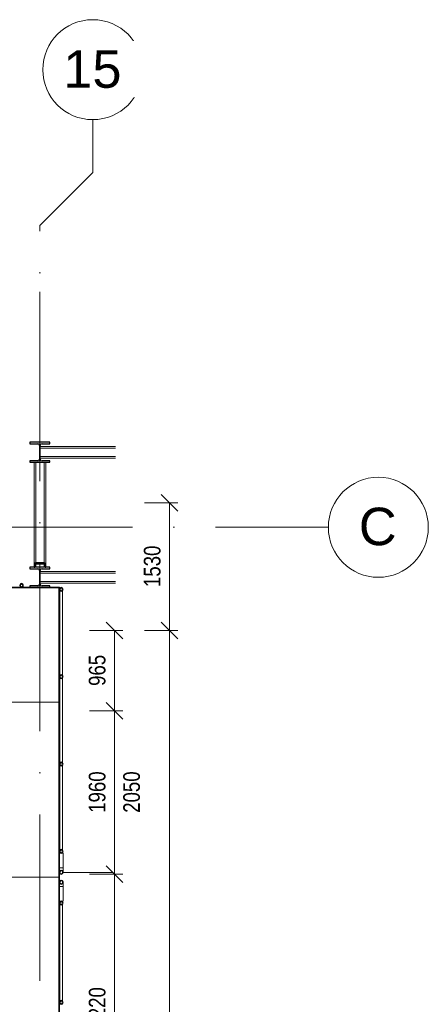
# Model space of a CAD drawing. Header units: millimetres. Extents: x 157133 to 260102, y -21587 to 34582.
# Tile 38 of 65: x 174463 to 179368, y 22764 to 34582. Entities that reach past the tile are written whole.
import ezdxf

# ---------------------------------------------------------------- set-up
doc = ezdxf.new("R2010")
doc.units = ezdxf.units.MM
for name, pattern in [('IMPORT-B_CARA_14', [1120, 600, -260, 0, -260]), ('IMPORT-HP_01_CER_B', [800, 500, -100, 100, -100]), ('Osa', [2000, 1000, -500, 0, -500]), ('Čerchovaná 20mm', [3000, 2000, -500, 0, -500])]:
    doc.linetypes.add(name, pattern=pattern)
for name, color, linetype, lineweight in [('CA_IMPORTY18', 8, 'Continuous', 9), ('CA_KOTY', 3, 'Continuous', 9), ('CA_KOTY-100', 3, 'Continuous', 9), ('CA_OSY', 5, 'Osa', 9), ('CA_REZY', 1, 'Continuous', 25), ('CA_TEXT35', 62, 'Continuous', 9)]:
    doc.layers.add(name, color=color, linetype=linetype, lineweight=lineweight)
doc.styles.add('Arial_2', font='arial.ttf', dxfattribs={"height": 450})
doc.styles.add('Arial_4', font='arial.ttf', dxfattribs={"width": 0.8, "height": 200})
doc.dimstyles.new('HP_Přímá_-_2_mm_Ariel_1-100_1', dxfattribs={"dimscale": 304.8, "dimtxt": 204.05188, "dimasz": 0.656168, "dimexe": 0.328084, "dimexo": 0.0625, "dimgap": 0.164042, "dimtad": 1, "dimdec": 0, "dimzin": 0, "dimdsep": 46, "dimtxsty": 'Arial_4', "dimblk1": 'OBLIQUE', "dimblk2": 'OBLIQUE', "dimsah": 1, "dimcen": 0.09, "dimazin": 0, "dimtfac": 1, "dimtdec": 4, "dimtix": 1, "dimtmove": 0, "dimatfit": 3, "dimfxl": 0.984252, "dimfxlon": 1, "dimtvp": 1, "dimtolj": 1, "dimtzin": 0, "dimarcsym": 2})

# ---------------------------------------------------------------- blocks, each defined once
blk = doc.blocks.new('ocelová kce final - 11542_003_OK-HALA_TaO-2_ET_AciS_2025-05-29_upr_dwg-2597525-PŮDORYS _8_000 _ vestavek V7')
at = {"layer": 'CA_IMPORTY18', "color": 57, "linetype": 'IMPORT-HP_01_CER_B'}
for p, q in [((174705, 29270), (174705, 31318)), ((173970, 28490), (174635, 28490)), ((174775, 28490), (175611, 28490)), ((174705, 27770), (174705, 28010))]:
    blk.add_line(p, q, dxfattribs=at)
at = {"layer": 'CA_IMPORTY18', "color": 57}
for p, q in [((175611, 29460), (174710, 29460)), ((174710, 29460), (174710, 29440)), ((174710, 29460), (175611, 29460)), ((174710, 29340), (174710, 29440)), ((174710, 29440), (175611, 29440)), ((174710, 29340), (174710, 29320)), ((174710, 29340), (175611, 29340)), ((174710, 29320), (175611, 29320)), ((174710, 29320), (175611, 29320)), ((174635, 29270), (174635, 28040)), ((174635, 29270), (174635, 28040)), ((174655, 29270), (174755, 29270)), ((174655, 29270), (174655, 28062)), ((174755, 29270), (174755, 28062)), ((174775, 28040), (174775, 29270)), ((174775, 28040), (174775, 29270)), ((174635, 28040), (174635, 28010)), ((174635, 28040), (174635, 28010)), ((174635, 28040), (174635, 28010)), ((174643, 28010), (174635, 28010)), ((174643, 28010), (174643, 28058)), ((174643, 28058), (174643, 28040)), ((174655, 28062), (174655, 28053)), ((174655, 28062), (174655, 28010)), ((174655, 28010), (174755, 28010)), ((174755, 28062), (174755, 28053)), ((174755, 28062), (174755, 28010)), ((174767, 28058), (174767, 28040)), ((174767, 28058), (174767, 28010)), ((174775, 28010), (174767, 28010)), ((174775, 28010), (174775, 28040)), ((174775, 28040), (174775, 28010)), ((174775, 28040), (174775, 28010)), ((175611, 27960), (174710, 27960)), ((174710, 27940), (174710, 27960)), ((175611, 27960), (174710, 27960)), ((174710, 27940), (174710, 27840)), ((175611, 27940), (174710, 27940)), ((174710, 27840), (175611, 27840)), ((174710, 27820), (174710, 27840)), ((174710, 27820), (175611, 27820)), ((175611, 27820), (174710, 27820)), ((173945, 27770), (174940, 27770)), ((173945, 27764), (174940, 27764)), ((174940, 27764), (174934, 27764)), ((174934, 27764), (174934, 24295)), ((174940, 27764), (174940, 27770)), ((174940, 27764), (174940, 24295)), ((174946, 27723), (174946, 26719)), ((174978, 27723), (174946, 27723)), ((174978, 26719), (174978, 27723)), ((174978, 26719), (174946, 26719)), ((174946, 26674), (174946, 25671)), ((174978, 26674), (174946, 26674)), ((174978, 25671), (174978, 26674)), ((173940, 26390), (174933, 26390)), ((174933, 26390), (173940, 26390)), ((174978, 25671), (174946, 25671)), ((174946, 25626), (174946, 24622)), ((174978, 25626), (174946, 25626)), ((174978, 24622), (174978, 25626)), ((174978, 24622), (174946, 24622)), ((174940, 24578), (174940, 24401)), ((174940, 24578), (174962, 24578)), ((174962, 24578), (174984, 24578)), ((174984, 24401), (174984, 24578)), ((174940, 24401), (174940, 24401)), ((174941, 24401), (174948, 24401)), ((174950, 24401), (174962, 24401)), ((174962, 24401), (174974, 24401)), ((174973, 24401), (174975, 24401)), ((174975, 24401), (174983, 24401)), ((174984, 24401), (174984, 24401)), ((173940, 24290), (174940, 24290)), ((174940, 24290), (173940, 24290)), ((174934, 24295), (174940, 24295)), ((174940, 24285), (174934, 24285)), ((174934, 24285), (174934, 20095)), ((174940, 24295), (174940, 24290)), ((174940, 24290), (174940, 24285)), ((174940, 24285), (174940, 20095)), ((174940, 24179), (174940, 24002)), ((174940, 24179), (174940, 24179)), ((174948, 24179), (174941, 24179)), ((174948, 24179), (174949, 24179)), ((174962, 24179), (174950, 24179)), ((174975, 24179), (174962, 24179)), ((174983, 24179), (174975, 24179)), ((174984, 24179), (174984, 24179)), ((174984, 24002), (174984, 24179)), ((174962, 24002), (174940, 24002)), ((174984, 24002), (174962, 24002)), ((174946, 23958), (174946, 22809)), ((174978, 23958), (174946, 23958)), ((174978, 22809), (174978, 23958)), ((174978, 22809), (174946, 22809))]:
    blk.add_line(p, q, dxfattribs=at)
at = {"layer": 'CA_IMPORTY18', "color": 57, "linetype": 'IMPORT-B_CARA_14'}
for p, q in [((174944, 24345), (174945, 24345)), ((174980, 24345), (174981, 24345)), ((174984, 24345), (175611, 24345))]:
    blk.add_line(p, q, dxfattribs=at)
at = {"layer": 'CA_IMPORTY18', "color": 57, "flags": 128}
for points in [[(174635, 29270), (174638, 29270), (174645, 29270), (174655, 29270)], [(174755, 29270), (174765, 29270), (174772, 29270), (174775, 29270)], [(174643, 28010), (174638, 28010), (174635, 28010)], [(174643, 28010), (174645, 28010), (174649, 28010), (174655, 28010)], [(174755, 28010), (174761, 28010), (174765, 28010), (174767, 28010)], [(174775, 28010), (174772, 28010), (174767, 28010)], [(174940, 24350), (174940, 24350), (174940, 24350), (174940, 24350), (174940, 24351), (174940, 24351), (174940, 24351), (174940, 24352), (174940, 24353), (174940, 24353), (174940, 24354), (174940, 24355), (174940, 24356), (174940, 24357), (174940, 24358), (174940, 24359), (174940, 24360), (174940, 24361), (174940, 24363), (174940, 24364), (174940, 24365), (174940, 24367), (174940, 24369), (174940, 24370), (174940, 24372), (174940, 24373), (174940, 24375), (174940, 24377), (174940, 24379), (174940, 24381), (174940, 24383), (174940, 24384), (174940, 24386), (174940, 24388), (174940, 24390), (174940, 24392), (174940, 24394), (174940, 24396), (174940, 24398), (174940, 24400), (174940, 24401)], [(174962, 24328), (174961, 24328), (174960, 24328), (174960, 24328), (174959, 24328), (174958, 24328), (174957, 24328), (174956, 24329), (174955, 24329), (174954, 24329), (174954, 24330), (174953, 24330), (174952, 24330), (174951, 24331), (174950, 24331), (174950, 24332), (174949, 24332), (174948, 24333), (174948, 24333), (174947, 24334), (174946, 24334), (174946, 24335), (174945, 24336), (174945, 24337), (174944, 24337), (174944, 24338), (174943, 24339), (174943, 24340), (174942, 24340), (174942, 24341), (174942, 24342), (174941, 24343), (174941, 24344), (174941, 24344), (174940, 24345), (174940, 24346), (174940, 24347), (174940, 24348), (174940, 24349), (174940, 24350), (174940, 24350)], [(174962, 24369), (174961, 24369), (174961, 24369), (174960, 24369), (174959, 24369), (174958, 24369), (174958, 24369), (174957, 24369), (174956, 24368), (174955, 24368), (174955, 24368), (174954, 24368), (174953, 24367), (174953, 24367), (174952, 24366), (174951, 24366), (174951, 24366), (174950, 24365), (174949, 24365), (174949, 24364), (174948, 24363), (174948, 24363), (174947, 24362), (174947, 24362), (174946, 24361), (174946, 24360), (174946, 24360), (174945, 24359), (174945, 24358), (174945, 24358), (174944, 24357), (174944, 24356), (174944, 24356), (174944, 24355), (174943, 24354), (174943, 24353), (174943, 24353), (174943, 24352), (174943, 24351), (174943, 24350), (174943, 24350)], [(174982, 24350), (174982, 24351), (174982, 24352), (174981, 24352), (174981, 24353), (174981, 24354), (174981, 24355), (174981, 24355), (174981, 24356), (174980, 24357), (174980, 24358), (174980, 24358), (174979, 24359), (174979, 24360), (174979, 24360), (174978, 24361), (174978, 24362), (174977, 24362), (174977, 24363), (174976, 24363), (174976, 24364), (174975, 24364), (174975, 24365), (174974, 24365), (174973, 24366), (174973, 24366), (174972, 24367), (174971, 24367), (174971, 24367), (174970, 24368), (174969, 24368), (174969, 24368), (174968, 24369), (174967, 24369), (174966, 24369), (174966, 24369), (174965, 24369), (174964, 24369), (174963, 24369), (174962, 24369), (174962, 24369)], [(174984, 24350), (174984, 24349), (174984, 24348), (174984, 24347), (174984, 24346), (174984, 24346), (174984, 24345), (174984, 24344), (174983, 24343), (174983, 24342), (174983, 24341), (174982, 24341), (174982, 24340), (174982, 24339), (174981, 24338), (174981, 24337), (174980, 24337), (174980, 24336), (174979, 24335), (174978, 24335), (174978, 24334), (174977, 24333), (174976, 24333), (174976, 24332), (174975, 24332), (174974, 24331), (174974, 24331), (174973, 24330), (174972, 24330), (174971, 24330), (174970, 24329), (174969, 24329), (174969, 24329), (174968, 24328), (174967, 24328), (174966, 24328), (174965, 24328), (174964, 24328), (174963, 24328), (174962, 24328), (174962, 24328)], [(174984, 24401), (174984, 24399), (174984, 24397), (174984, 24395), (174984, 24393), (174984, 24391), (174984, 24389), (174984, 24387), (174984, 24385), (174984, 24383), (174984, 24381), (174984, 24379), (174984, 24377), (174984, 24376), (174984, 24374), (174984, 24372), (174984, 24371), (174984, 24369), (174984, 24367), (174984, 24366), (174984, 24364), (174984, 24363), (174984, 24362), (174984, 24360), (174984, 24359), (174984, 24358), (174984, 24357), (174984, 24356), (174984, 24355), (174984, 24354), (174984, 24353), (174984, 24353), (174984, 24352), (174984, 24352), (174984, 24351), (174984, 24351), (174984, 24350), (174984, 24350), (174984, 24350), (174984, 24350), (174984, 24350)], [(174940, 24230), (174940, 24231), (174940, 24232), (174940, 24233), (174940, 24234), (174940, 24234), (174941, 24235), (174941, 24236), (174941, 24237), (174941, 24238), (174942, 24239), (174942, 24239), (174943, 24240), (174943, 24241), (174943, 24242), (174944, 24243), (174944, 24243), (174945, 24244), (174946, 24245), (174946, 24245), (174947, 24246), (174947, 24247), (174948, 24247), (174949, 24248), (174949, 24248), (174950, 24249), (174951, 24249), (174952, 24250), (174953, 24250), (174953, 24250), (174954, 24251), (174955, 24251), (174956, 24251), (174957, 24252), (174958, 24252), (174958, 24252), (174959, 24252), (174960, 24252), (174961, 24252), (174962, 24252), (174962, 24252)], [(174940, 24179), (174940, 24181), (174940, 24183), (174940, 24185), (174940, 24187), (174940, 24189), (174940, 24191), (174940, 24193), (174940, 24195), (174940, 24197), (174940, 24199), (174940, 24201), (174940, 24203), (174940, 24204), (174940, 24206), (174940, 24208), (174940, 24209), (174940, 24211), (174940, 24213), (174940, 24214), (174940, 24216), (174940, 24217), (174940, 24218), (174940, 24220), (174940, 24221), (174940, 24222), (174940, 24223), (174940, 24224), (174940, 24225), (174940, 24226), (174940, 24227), (174940, 24227), (174940, 24228), (174940, 24228), (174940, 24229), (174940, 24229), (174940, 24230), (174940, 24230), (174940, 24230), (174940, 24230), (174940, 24230)], [(174943, 24230), (174943, 24229), (174943, 24228), (174943, 24228), (174943, 24227), (174943, 24226), (174943, 24225), (174944, 24225), (174944, 24224), (174944, 24223), (174944, 24222), (174945, 24222), (174945, 24221), (174945, 24220), (174946, 24220), (174946, 24219), (174947, 24218), (174947, 24218), (174948, 24217), (174948, 24217), (174949, 24216), (174949, 24216), (174950, 24215), (174951, 24215), (174951, 24214), (174952, 24214), (174952, 24213), (174953, 24213), (174954, 24213), (174955, 24212), (174955, 24212), (174956, 24212), (174957, 24211), (174957, 24211), (174958, 24211), (174959, 24211), (174960, 24211), (174960, 24211), (174961, 24211), (174962, 24211), (174962, 24211)], [(174962, 24252), (174963, 24252), (174964, 24252), (174965, 24252), (174966, 24252), (174967, 24252), (174968, 24252), (174968, 24251), (174969, 24251), (174970, 24251), (174971, 24250), (174972, 24250), (174973, 24250), (174973, 24249), (174974, 24249), (174975, 24248), (174976, 24248), (174976, 24247), (174977, 24247), (174978, 24246), (174978, 24246), (174979, 24245), (174979, 24244), (174980, 24243), (174980, 24243), (174981, 24242), (174981, 24241), (174982, 24240), (174982, 24240), (174983, 24239), (174983, 24238), (174983, 24237), (174984, 24236), (174984, 24236), (174984, 24235), (174984, 24234), (174984, 24233), (174984, 24232), (174984, 24231), (174984, 24230), (174984, 24230)], [(174962, 24211), (174963, 24211), (174964, 24211), (174965, 24211), (174965, 24211), (174966, 24211), (174967, 24211), (174968, 24211), (174968, 24212), (174969, 24212), (174970, 24212), (174970, 24212), (174971, 24213), (174972, 24213), (174973, 24214), (174973, 24214), (174974, 24214), (174974, 24215), (174975, 24215), (174976, 24216), (174976, 24217), (174977, 24217), (174977, 24218), (174978, 24218), (174978, 24219), (174979, 24220), (174979, 24220), (174979, 24221), (174980, 24222), (174980, 24222), (174980, 24223), (174981, 24224), (174981, 24224), (174981, 24225), (174981, 24226), (174981, 24227), (174981, 24227), (174982, 24228), (174982, 24229), (174982, 24230), (174982, 24230)], [(174984, 24230), (174984, 24230), (174984, 24230), (174984, 24230), (174984, 24229), (174984, 24229), (174984, 24229), (174984, 24228), (174984, 24227), (174984, 24227), (174984, 24226), (174984, 24225), (174984, 24224), (174984, 24223), (174984, 24222), (174984, 24221), (174984, 24220), (174984, 24219), (174984, 24217), (174984, 24216), (174984, 24215), (174984, 24213), (174984, 24211), (174984, 24210), (174984, 24208), (174984, 24207), (174984, 24205), (174984, 24203), (174984, 24201), (174984, 24199), (174984, 24197), (174984, 24196), (174984, 24194), (174984, 24192), (174984, 24190), (174984, 24188), (174984, 24186), (174984, 24184), (174984, 24182), (174984, 24180), (174984, 24179)]]:
    blk.add_lwpolyline(points, dxfattribs=at)
at = {"layer": 'CA_IMPORTY18', "color": 57}
for centre, radius, start, end in [((174962, 24350), 22.3, 90, 270), ((174962, 24350), 19.4, 90, 270), ((174962, 24350), 22.3, 270, 90), ((174962, 24350), 19.3, 270, 90), ((174962, 24230), 22.3, 90, 270), ((174962, 24230), 19.3, 90, 270), ((174962, 24230), 22.2, 270, 90), ((174962, 24230), 19.4, 270, 90)]:
    blk.add_arc(centre, radius, start, end, dxfattribs=at)
at = {"layer": 'CA_REZY'}
for p, q in [((174825, 29510), (174585, 29510)), ((174585, 29510), (174585, 29493)), ((174585, 29493), (174679, 29493)), ((174700, 29472), (174700, 29308)), ((174710, 29308), (174710, 29472)), ((174731, 29493), (174825, 29493)), ((174825, 29493), (174825, 29510)), ((174679, 29287), (174585, 29287)), ((174585, 29287), (174585, 29270)), ((174585, 29270), (174825, 29270)), ((174825, 29287), (174731, 29287)), ((174825, 29270), (174825, 29287)), ((174825, 28010), (174585, 28010)), ((174585, 28010), (174585, 27993)), ((174635, 28040), (174635, 28010)), ((174635, 28010), (174643, 28010)), ((174643, 28010), (174643, 28040)), ((174755, 28062), (174655, 28062)), ((174655, 28053), (174755, 28053)), ((174767, 28040), (174767, 28010)), ((174767, 28010), (174775, 28010)), ((174775, 28010), (174775, 28040)), ((174825, 27993), (174825, 28010)), ((174585, 27993), (174679, 27993)), ((174700, 27972), (174700, 27808)), ((174710, 27808), (174710, 27972)), ((174731, 27993), (174825, 27993)), ((174679, 27787), (174585, 27787)), ((174585, 27787), (174585, 27770)), ((174825, 27787), (174731, 27787)), ((174825, 27770), (174825, 27787)), ((174585, 27770), (174825, 27770))]:
    blk.add_line(p, q, dxfattribs=at)
at = {"layer": 'CA_REZY', "flags": 128}
for points in [[(174655, 28062), (174651, 28062), (174646, 28060), (174643, 28057), (174639, 28054), (174637, 28049), (174636, 28045), (174635, 28040)], [(174643, 28040), (174643, 28043), (174644, 28045), (174646, 28048), (174648, 28050), (174650, 28052), (174652, 28053), (174655, 28053)], [(174775, 28040), (174774, 28045), (174773, 28049), (174771, 28054), (174767, 28057), (174764, 28060), (174759, 28062), (174755, 28062)], [(174755, 28053), (174758, 28053), (174760, 28052), (174762, 28050), (174764, 28048), (174766, 28045), (174767, 28043), (174767, 28040)]]:
    blk.add_lwpolyline(points, dxfattribs=at)
at = {"layer": 'CA_REZY'}
for centre, radius, start, end in [((174679, 29472), 21, 0, 90), ((174731, 29472), 21, 90, 180), ((174679, 29308), 21, 270, 0), ((174731, 29308), 21, 180, 270), ((174679, 27972), 21, 0, 90), ((174731, 27972), 21, 90, 180), ((174485, 27792), 22.2, 0, 180), ((174485, 27792), 22.2, 180, 0), ((174485, 27792), 17.2, 0, 180), ((174485, 27792), 17.2, 180, 0), ((174679, 27808), 21, 270, 0), ((174731, 27808), 21, 180, 270), ((174962, 27745), 22.2, 90, 270), ((174962, 27745), 17.2, 90, 270), ((174962, 27745), 22.2, 270, 90), ((174962, 27745), 17.2, 270, 90), ((174962, 26697), 22.2, 90, 270), ((174962, 26697), 17.2, 90, 270), ((174962, 26697), 22.2, 270, 90), ((174962, 26697), 17.2, 270, 90), ((174962, 25648), 22.2, 90, 270), ((174962, 25648), 17.2, 90, 270), ((174962, 25648), 22.2, 270, 90), ((174962, 25648), 17.2, 270, 90), ((174962, 24600), 22.2, 90, 270), ((174962, 24600), 17.2, 90, 270), ((174962, 24600), 22.2, 270, 90), ((174962, 24600), 17.2, 270, 90), ((174962, 24350), 22.2, 90, 270), ((174962, 24350), 19.4, 90, 270), ((174962, 24350), 22.2, 270, 90), ((174962, 24350), 19.3, 270, 90), ((174962, 24230), 22.2, 90, 270), ((174962, 24230), 19.4, 90, 270), ((174962, 24230), 22.2, 270, 90), ((174962, 24230), 19.3, 270, 90), ((174962, 23980), 22.2, 90, 270), ((174962, 23980), 17.2, 90, 270), ((174962, 23980), 22.2, 270, 90), ((174962, 23980), 17.2, 270, 90), ((174962, 22787), 22.2, 90, 270), ((174962, 22787), 22.2, 270, 90), ((174962, 22787), 17.2, 90, 270), ((174962, 22787), 17.2, 270, 90)]:
    blk.add_arc(centre, radius, start, end, dxfattribs=at)
blk = doc.blocks.new('ocelová kce final - ocelová kce final-2597615-PŮDORYS _8_000 _ vestavek V7')
blk.add_blockref('ocelová kce final - 11542_003_OK-HALA_TaO-2_ET_AciS_2025-05-29_upr_dwg-2597525-PŮDORYS _8_000 _ vestavek V7', (0, 0))
blk = doc.blocks.new('Osnova - Bublina osnovy 12mm-4850-PŮDORYS _8_000 _ vestavek V7')
at = {"layer": 'CA_TEXT35'}
blk.add_circle((0, 0), 6, dxfattribs=at)
blk = doc.blocks.new('DIMBLOCK34-PŮDORYS _8_000 _ vestavek V7')
at = {"layer": 'CA_KOTY-100'}
for p, q in [((175601, 24327), (175501, 24427)), ((175601, 24327), (175301, 24327)), ((175601, 21108), (175601, 24327)), ((175601, 24327), (175701, 24227)), ((175601, 24327), (175701, 24327)), ((175601, 21108), (175501, 21208)), ((175601, 21108), (175301, 21108)), ((175601, 21108), (175701, 21008)), ((175601, 21108), (175701, 21108))]:
    blk.add_line(p, q, dxfattribs=at)
at = {"layer": 'CA_KOTY-100', "color": 0, "insert": (175292, 22473), "char_height": 200, "width": 587.67, "attachment_point": 1, "rotation": 90, "line_spacing_factor": 0.941778, "style": 'Arial_4'}
blk.add_mtext('3220', dxfattribs=at)
blk = doc.blocks.new('_Oblique')
at = {"color": 0, "linetype": 'ByBlock', "lineweight": -2}
blk.add_line((-0.5, -0.5), (0.5, 0.5), dxfattribs=at)
blk = doc.blocks.new('DIMBLOCK35-PŮDORYS _8_000 _ vestavek V7')
at = {"layer": 'CA_KOTY-100'}
for p, q in [((175601, 26287), (175501, 26387)), ((175601, 26287), (175301, 26287)), ((175601, 24327), (175601, 26287)), ((175601, 26287), (175701, 26187)), ((175601, 26287), (175701, 26287)), ((175601, 24327), (175501, 24427)), ((175601, 24327), (175301, 24327)), ((175601, 24327), (175701, 24227)), ((175601, 24327), (175701, 24327))]:
    blk.add_line(p, q, dxfattribs=at)
at = {"layer": 'CA_KOTY-100', "color": 0, "char_height": 200, "width": 587.67, "attachment_point": 1, "rotation": 90, "line_spacing_factor": 0.941778, "style": 'Arial_4'}
for s, insert in [('1960', (175292, 25063)), ('2050', (175706, 25063))]:
    blk.add_mtext(s, dxfattribs=dict(at, insert=insert))
blk = doc.blocks.new('DIMBLOCK36-PŮDORYS _8_000 _ vestavek V7')
at = {"layer": 'CA_KOTY-100'}
for p, q in [((175601, 27252), (175501, 27352)), ((175601, 27252), (175301, 27252)), ((175601, 26287), (175601, 27252)), ((175601, 27252), (175701, 27152)), ((175601, 27252), (175701, 27252)), ((175601, 26287), (175501, 26387)), ((175601, 26287), (175301, 26287)), ((175601, 26287), (175701, 26187)), ((175601, 26287), (175701, 26287))]:
    blk.add_line(p, q, dxfattribs=at)
at = {"layer": 'CA_KOTY-100', "color": 0, "insert": (175292, 26586), "char_height": 200, "width": 440.75, "attachment_point": 1, "rotation": 90, "line_spacing_factor": 0.941778, "style": 'Arial_4'}
blk.add_mtext('965', dxfattribs=at)
blk = doc.blocks.new('DIMBLOCK52-PŮDORYS _8_000 _ vestavek V7')
at = {"layer": 'CA_KOTY-100'}
for p, q in [((176262, 28782), (176162, 28882)), ((176262, 28782), (175962, 28782)), ((176262, 28782), (176262, 27252)), ((176262, 28782), (176362, 28682)), ((176262, 28782), (176362, 28782)), ((176262, 27252), (176162, 27352)), ((176262, 27252), (175962, 27252)), ((176262, 27252), (176362, 27152)), ((176262, 27252), (176362, 27252))]:
    blk.add_line(p, q, dxfattribs=at)
at = {"layer": 'CA_KOTY-100', "color": 0, "insert": (175953, 27773), "char_height": 200, "width": 587.67, "attachment_point": 1, "rotation": 90, "line_spacing_factor": 0.941778, "style": 'Arial_4'}
blk.add_mtext('1530', dxfattribs=at)
blk = doc.blocks.new('DIMBLOCK53-PŮDORYS _8_000 _ vestavek V7')
at = {"layer": 'CA_KOTY-100'}
for p, q in [((176262, 27252), (176162, 27352)), ((176262, 27252), (175962, 27252)), ((176262, 27252), (176262, 9140)), ((176262, 27252), (176362, 27152)), ((176262, 27252), (176362, 27252)), ((176262, 9140), (176162, 9240)), ((176262, 9140), (175962, 9140)), ((176262, 9140), (176362, 9040)), ((176262, 9140), (176362, 9140))]:
    blk.add_line(p, q, dxfattribs=at)
at = {"layer": 'CA_KOTY-100', "color": 0, "insert": (175953, 17890), "char_height": 200, "width": 734.59, "attachment_point": 1, "rotation": 90, "line_spacing_factor": 0.941778, "style": 'Arial_4'}
blk.add_mtext('18113', dxfattribs=at)

msp = doc.modelspace()

# ---------------------------------------------------------------- linework, layer by layer
at = {"layer": 'CA_OSY', "linetype": 'Continuous'}
for p, q in [((175340, 32747.5), (175340, 33382.5)), ((174705, 32112.5), (175340, 32747.5))]:
    msp.add_line(p, q, dxfattribs=at)
at = {"layer": 'CA_OSY', "linetype": 'Čerchovaná 20mm'}
for p, q in [((174705, 5044), (174705, 32112.5)), ((158814.6, 28489.9), (178168.3, 28489.9))]:
    msp.add_line(p, q, dxfattribs=at)

# ---------------------------------------------------------------- block references
at = {"layer": 'CA_IMPORTY18', "color": 57}
msp.add_blockref('ocelová kce final - ocelová kce final-2597615-PŮDORYS _8_000 _ vestavek V7', (0, 0), dxfattribs=at)
at = {"layer": 'CA_TEXT35', "xscale": 99.99999999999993, "yscale": 99.99999999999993, "zscale": 99.99999999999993}
msp.add_blockref('Osnova - Bublina osnovy 12mm-4850-PŮDORYS _8_000 _ vestavek V7', (175340, 33982.5), dxfattribs=at)
at = {"layer": 'CA_TEXT35', "xscale": 99.99999999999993, "yscale": 99.99999999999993, "zscale": 99.99999999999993, "rotation": 269.9999999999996}
msp.add_blockref('Osnova - Bublina osnovy 12mm-4850-PŮDORYS _8_000 _ vestavek V7', (178768.3, 28489.9), dxfattribs=at)

# ---------------------------------------------------------------- dimensions: what is measured, and where the dimension line sits
at = {"layer": 'CA_KOTY'}
for base, p1, p2, override, picture, middle in [((176262.4, 27252.5), (175962.4, 28782.5), (175962.4, 27252.5), {"dimpost": '<>', "dimfxl": 1530}, 'DIMBLOCK52-PŮDORYS _8_000 _ vestavek V7', (176110.3, 28017.5)), ((175601.3, 27252.5), (175301.3, 26287.4), (175301.3, 27252.5), {"dimpost": '<>', "dimfxl": 965.071827}, 'DIMBLOCK36-PŮDORYS _8_000 _ vestavek V7', (175449.1, 26770)), ((176262.4, 9139.9), (175962.4, 27252.5), (175962.4, 9139.9), {"dimpost": '<>', "dimfxl": 18112.616223}, 'DIMBLOCK53-PŮDORYS _8_000 _ vestavek V7', (176110.3, 18196.2)), ((175601.3, 24327.4), (175301.3, 21107.6), (175301.3, 24327.4), {"dimpost": '<>', "dimfxl": 3219.80959}, 'DIMBLOCK34-PŮDORYS _8_000 _ vestavek V7', (175449.1, 22717.5))]:
    dim = msp.add_linear_dim(base=base, p1=p1, p2=p2, angle=90, dimstyle='HP_Přímá_-_2_mm_Ariel_1-100_1', override=override, dxfattribs=at)
    dim.commit()
    dim.dimension.update_dxf_attribs({"geometry": picture, "text_midpoint": middle})
dim = msp.add_linear_dim(base=(175601.3, 26287.4), p1=(175301.3, 24327.4), p2=(175301.3, 26287.4), angle=90, text='<>\\X2050', dimstyle='HP_Přímá_-_2_mm_Ariel_1-100_1', override={"dimpost": '<>', "dimfxl": 1960}, dxfattribs=at)
dim.commit()
dim.dimension.update_dxf_attribs({"geometry": 'DIMBLOCK35-PŮDORYS _8_000 _ vestavek V7', "text_midpoint": (175601.3, 25307.4)})

# ---------------------------------------------------------------- next in the draw order: texts
at = {"layer": 'CA_TEXT35', "char_height": 450, "attachment_point": 1, "style": 'Arial_2', "bg_fill": 3, "box_fill_scale": 1.25, "bg_fill_color": 256, "bg_fill_true_color": 13158600, "bg_fill_transparency": 0}
for s, insert, width in [('15', (174985.9, 34215), 849.789), ('\\fArial|b0|i0|c238|p34|;C', (178534.2, 28725.1), 553.164)]:
    msp.add_mtext(s, dxfattribs=dict(at, insert=insert, width=width))

doc.saveas('drawing.dxf')
